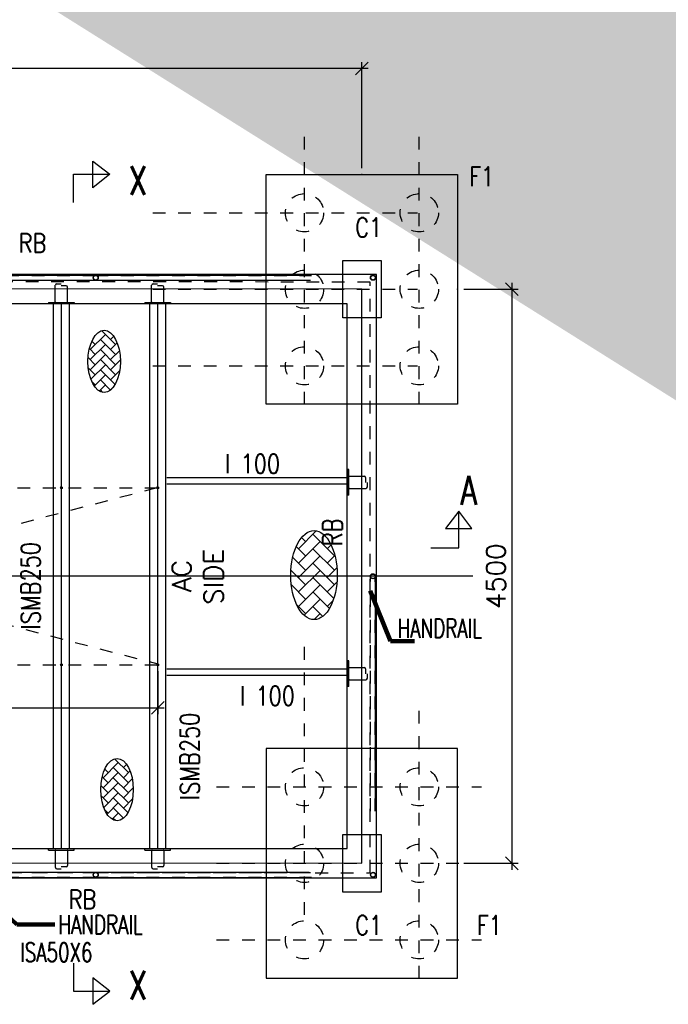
# Model space of a CAD drawing. Header units: inches. Extents: x 727810 to 1461440, y 2714588 to 5435005.
# Tile 16 of 233: x 728333.49 to 728338.58, y 2715591.59 to 2715599.31. Entities that reach past the tile are written whole.
import ezdxf

# ---------------------------------------------------------------- set-up
doc = ezdxf.new("R2010")
doc.units = ezdxf.units.IN
doc.header["$MEASUREMENT"] = 0
doc.linetypes.add('DIVIDEX2', pattern=[2.5, 1, -0.5, 0, -0.5, 0, -0.5])
doc.linetypes.add('HIDDEN', pattern=[0.375, 0.25, -0.125])
doc.layers.add('AM_8', color=1, linetype='Continuous', lineweight=15)
doc.layers.add('DETAILS', color=7, linetype='Continuous')
doc.layers.add('Inverter Room', color=7, linetype='Continuous')
doc.styles.add('RANJAN', font='romans.shx', dxfattribs={"width": 0.75})
doc.styles.add('ROMANS', font='ROMANS.shx', dxfattribs={"height": 10})
doc.dimstyles.new('DIM-', dxfattribs={"dimscale": 0, "dimtxt": 0.15, "dimasz": 0.15, "dimexe": 0, "dimexo": 0, "dimgap": 0.15, "dimtad": 1, "dimdec": 0, "dimlfac": 1000, "dimzin": 0, "dimdsep": 46, "dimtxsty": 'ROMANS', "dimblk": 'OBLIQUE', "dimcen": 0, "dimclrd": 6, "dimclre": 6, "dimclrt": 3, "dimadec": 0, "dimazin": 0, "dimtfac": 1, "dimtdec": 0, "dimtmove": 2, "dimatfit": 3, "dimfxl": 1, "dimtolj": 1, "dimtzin": 0, "dimarcsym": 2})
doc.dimstyles.new('ROMANS$0', dxfattribs={"dimscale": 100, "dimtxt": 100, "dimasz": 1, "dimexe": 0.5, "dimexo": 0.5, "dimgap": 0.5, "dimtad": 1, "dimdec": 0, "dimrnd": 5, "dimdsep": 46, "dimtxsty": 'ROMANS', "dimblk": 'OBLIQUE', "dimcen": 1, "dimdle": 0.5, "dimclrd": 6, "dimclre": 6, "dimclrt": 3, "dimadec": 0, "dimazin": 0, "dimtfac": 1, "dimtdec": 0, "dimtix": 1, "dimtmove": 0, "dimatfit": 3, "dimldrblk": 'OBLIQUE', "dimfxl": 1, "dimtolj": 1, "dimtzin": 0, "dimarcsym": 0})
doc.dimstyles.new('ROMANS$7', dxfattribs={"dimscale": 100, "dimtxt": 2.5, "dimasz": 2, "dimexe": 20, "dimexo": 20, "dimgap": 0.5, "dimtad": 1, "dimdec": 0, "dimrnd": 5, "dimzin": 0, "dimdsep": 46, "dimtxsty": 'ROMANS', "dimcen": 0.09, "dimdle": 20, "dimclrd": 256, "dimclre": 256, "dimclrt": 3, "dimadec": 0, "dimazin": 0, "dimtfac": 20, "dimtdec": 0, "dimtix": 1, "dimtmove": 2, "dimatfit": 3, "dimfxl": 1, "dimtolj": 1, "dimtzin": 0, "dimarcsym": 0})
pattern_1 = [(45, (93632.78671, 50533.36595), (-0.0883883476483, 0.0883883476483), [])]
pattern_2 = [(45, (94387.78671, 50533.36595), (-0.0883883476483, 0.0883883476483), [])]

# ---------------------------------------------------------------- blocks, each defined once
blk = doc.blocks.new('_Oblique')
at = {"color": 0, "linetype": 'ByBlock', "lineweight": -2}
blk.add_line((-0.5, -0.5), (0.5, 0.5), dxfattribs=at)
blk = doc.blocks.new('*D67')
at = {"layer": 'Inverter Room', "color": 6, "lineweight": -2, "ltscale": 0.5, "transparency": 16777216}
for p, q in [((2062211.7, -2317350.2), (2053611.7, -2317350.2)), ((2053661.7, -2318131.5), (2053661.7, -2317300.2)), ((2062161.7, -2318131.5), (2062161.7, -2317300.2))]:
    blk.add_line(p, q, dxfattribs=at)
at = {"layer": 'Inverter Room', "color": 0, "ltscale": 0.5, "transparency": 16777216}
for p in [(2053661.7, -2317350.2), (2053661.7, -2318181.5), (2062161.7, -2318181.5)]:
    blk.add_point(p, dxfattribs=at)
at = {"layer": 'Inverter Room', "color": 6, "lineweight": -2, "ltscale": 0.5, "transparency": 16777216, "xscale": 100, "yscale": 100, "zscale": 100, "rotation": 180}
blk.add_blockref('_Oblique', (2053661.7, -2317350.2), dxfattribs=at)
at = {"layer": 'Inverter Room', "color": 6, "lineweight": -2, "ltscale": 0.5, "transparency": 16777216, "xscale": 100, "yscale": 100, "zscale": 100}
blk.add_blockref('_Oblique', (2062161.7, -2317350.2), dxfattribs=at)
at = {"layer": 'Inverter Room', "color": 3, "ltscale": 0.5, "transparency": 16777216, "insert": (2057911.7, -2317225.2), "char_height": 150, "attachment_point": 5, "style": 'ROMANS'}
blk.add_mtext('\\A1;8500', dxfattribs=at)
blk = doc.blocks.new('*D68')
at = {"layer": 'Inverter Room', "color": 6, "lineweight": -2, "ltscale": 0.5, "transparency": 16777216}
for p, q in [((2063337.6, -2319031.5), (2063337.6, -2323631.5)), ((2062961.7, -2319081.5), (2063387.6, -2319081.5)), ((2062961.7, -2323581.5), (2063387.6, -2323581.5))]:
    blk.add_line(p, q, dxfattribs=at)
at = {"layer": 'Inverter Room', "color": 0, "ltscale": 0.5, "transparency": 16777216}
for p in [(2062911.7, -2319081.5), (2062911.7, -2323581.5), (2063337.6, -2323581.5)]:
    blk.add_point(p, dxfattribs=at)
at = {"layer": 'Inverter Room', "color": 6, "lineweight": -2, "ltscale": 0.5, "transparency": 16777216, "xscale": 100, "yscale": 100, "zscale": 100}
for p, rotation in [((2063337.6, -2319081.5), 90), ((2063337.6, -2323581.5), 270)]:
    blk.add_blockref('_Oblique', p, dxfattribs=dict(at, rotation=rotation))
at = {"layer": 'Inverter Room', "color": 3, "ltscale": 0.5, "transparency": 16777216, "insert": (2063212.6, -2321331.5), "char_height": 150, "attachment_point": 5, "rotation": 90, "style": 'ROMANS'}
blk.add_mtext('\\A1;4500', dxfattribs=at)
blk = doc.blocks.new('*D71')
at = {"layer": 'DETAILS', "color": 6, "lineweight": -2, "ltscale": 0.5, "transparency": 16777216}
for p, q in [((2055261.7, -2322075.5), (2055261.7, -2322411.8)), ((2060561.7, -2322075.5), (2060561.7, -2322411.8)), ((2055211.7, -2322361.8), (2060611.7, -2322361.8))]:
    blk.add_line(p, q, dxfattribs=at)
at = {"layer": 'Inverter Room', "color": 0, "ltscale": 0.5, "transparency": 16777216}
for p in [(2055261.7, -2322025.5), (2060561.7, -2322025.5), (2060561.7, -2322361.8)]:
    blk.add_point(p, dxfattribs=at)
at = {"layer": 'DETAILS', "color": 6, "lineweight": -2, "ltscale": 0.5, "transparency": 16777216, "xscale": 100, "yscale": 100, "zscale": 100, "rotation": 180}
blk.add_blockref('_Oblique', (2055261.7, -2322361.8), dxfattribs=at)
at = {"layer": 'DETAILS', "color": 6, "lineweight": -2, "ltscale": 0.5, "transparency": 16777216, "xscale": 100, "yscale": 100, "zscale": 100}
blk.add_blockref('_Oblique', (2060561.7, -2322361.8), dxfattribs=at)
at = {"layer": 'DETAILS', "color": 3, "ltscale": 0.5, "transparency": 16777216, "insert": (2057911.7, -2322236.8), "char_height": 150, "attachment_point": 5, "style": 'ROMANS', "bg_fill": 3, "box_fill_scale": 1.25, "bg_fill_color": 256, "bg_fill_true_color": 13158600, "bg_fill_transparency": 0}
blk.add_mtext('\\A1;5300', dxfattribs=at)
blk = doc.blocks.new('dshshh')
at = {"layer": 'AM_8', "ltscale": 0.5}
h = blk.add_hatch(dxfattribs=at)
h.set_pattern_fill('AR-HBONE', color=256, scale=14, style=0)
h.set_pattern_definition([(45, (678087.52, -665584.47), (6e-15, 79.1959595), [168, -56]), (135, (678127.12, -665544.87), (6e-15, 79.1959595), [168, -56])])
edge = h.paths.add_edge_path()
edge.add_ellipse((2060141.7, -2319647.1), major_axis=(0, 244), ratio=0.521978, start_angle=191.45916, end_angle=459.29111)
edge.add_ellipse((2060141.7, -2319647.1), major_axis=(0, 244), ratio=0.521978, start_angle=99.29111, end_angle=191.45916)
h = blk.add_hatch(dxfattribs=at)
h.set_pattern_fill('ANSI31', color=256, style=0)
h.set_pattern_definition(pattern_1)
edge = h.paths.add_edge_path()
edge.add_arc((2059806.7, -2320640.3), 7.16, 11.12183, 168.87817, ccw=False)
edge.add_arc((2059806.7, -2320637.5), 7.16, 348.87817, 551.12183)
h = blk.add_hatch(dxfattribs=at)
h.set_pattern_fill('ANSI31', color=256, style=0)
h.set_pattern_definition(pattern_2)
edge = h.paths.add_edge_path()
edge.add_arc((2060561.7, -2320640.3), 7.16, 11.12183, 168.87817, ccw=False)
edge.add_arc((2060561.7, -2320637.5), 7.16, 348.87817, 551.12183)
h = blk.add_hatch(dxfattribs=at)
h.set_pattern_fill('ANSI31', color=256, style=0)
h.set_pattern_definition([(45, (89087.78671, 50533.36595), (-0.0883883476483, 0.0883883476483), [])])
edge = h.paths.add_edge_path()
edge.add_arc((2060561.7, -2320640.3), 7.16, 371.12183, 528.87817)
edge.add_arc((2060561.7, -2320637.5), 7.16, -11.12183, 191.12183, ccw=False)
h = blk.add_hatch(dxfattribs=at)
h.set_pattern_fill('AR-HBONE', color=256, scale=20, style=0)
h.set_pattern_definition([(45, (87423.51, 41624.37), (9e-15, 113.137085), [240, -80]), (135, (87480.08, 41680.94), (9e-15, 113.137085), [240, -80])])
edge = h.paths.add_edge_path()
edge.add_ellipse((2061786.7, -2321322.3), major_axis=(0, 348.6), ratio=0.521978, start_angle=191.45916, end_angle=459.29111)
edge.add_ellipse((2061786.7, -2321322.3), major_axis=(0, 348.6), ratio=0.521978, start_angle=99.29111, end_angle=191.45916)
h = blk.add_hatch(dxfattribs=at)
h.set_pattern_fill('ANSI31', color=256, style=0)
h.set_pattern_definition(pattern_1)
edge = h.paths.add_edge_path()
edge.add_arc((2059806.7, -2322022.7), 7.16, 191.12183, 348.87817)
edge.add_arc((2059806.7, -2322025.5), 7.16, -191.12183, 11.12183, ccw=False)
h = blk.add_hatch(dxfattribs=at)
h.set_pattern_fill('ANSI31', color=256, style=0)
h.set_pattern_definition(pattern_2)
edge = h.paths.add_edge_path()
edge.add_arc((2060561.7, -2322022.7), 7.16, 191.12183, 348.87817)
edge.add_arc((2060561.7, -2322025.5), 7.16, -191.12183, 11.12183, ccw=False)
h = blk.add_hatch(dxfattribs=at)
h.set_pattern_fill('AR-HBONE', color=256, scale=14, style=0)
h.set_pattern_definition([(45, (678188.45, -668940.72), (6e-15, 79.1959595), [168, -56]), (135, (678228.05, -668901.125), (6e-15, 79.1959595), [168, -56])])
edge = h.paths.add_edge_path()
edge.add_ellipse((2060242.7, -2323003.4), major_axis=(0, 244), ratio=0.521978, start_angle=191.45916, end_angle=459.29111)
edge.add_ellipse((2060242.7, -2323003.4), major_axis=(0, 244), ratio=0.521978, start_angle=99.29111, end_angle=191.45916)
at = {"layer": 'DETAILS', "linetype": 'DIVIDEX2', "ltscale": 0.5}
for p, q in [((2061711.7, -2319985.4), (2061711.7, -2317883.4)), ((2062611.7, -2319985.4), (2062611.7, -2317883.4)), ((2060522.3, -2318481.5), (2062598.3, -2318481.5)), ((2060522.3, -2319081.5), (2062598.3, -2319081.5)), ((2060522.3, -2319681.5), (2062598.3, -2319681.5)), ((2061711.7, -2323985.4), (2061711.7, -2321883.4)), ((2062611.7, -2324485.4), (2062611.7, -2322383.4)), ((2061022.3, -2322981.5), (2063098.3, -2322981.5)), ((2061022.3, -2323581.5), (2063098.3, -2323581.5)), ((2061022.3, -2324181.5), (2063098.3, -2324181.5))]:
    blk.add_line(p, q, dxfattribs=at)
at = {"layer": 'DETAILS', "ltscale": 0.5}
for p, q in [((2058575.3, -2318971.1), (2060075.3, -2318971.1)), ((2060075.3, -2318971.1), (2061763.3, -2318971.1)), ((2058575.3, -2319011.1), (2060075.3, -2319011.1)), ((2060075.3, -2319011.1), (2061749.1, -2319011.1)), ((2062046.7, -2320494.4), (2062046.7, -2320694.4)), ((2062268.2, -2323171.9), (2062268.2, -2321331.5)), ((2062046.7, -2321994.4), (2062046.7, -2322194.4)), ((2058575.3, -2323651.9), (2060075.3, -2323651.9)), ((2060075.3, -2323651.9), (2061749.1, -2323651.9)), ((2058575.3, -2323691.9), (2060075.3, -2323691.9)), ((2060075.3, -2323691.9), (2061763.3, -2323691.9))]:
    blk.add_line(p, q, dxfattribs=at)
for centre, radius in [((2060075.3, -2318991.1), 20), ((2062248.2, -2318991.1), 20), ((2062249.1, -2318991.1), 20), ((2059806.7, -2320637.5), 7.16), ((2060561.7, -2320637.5), 7.16), ((2060561.7, -2320637.5), 7.16), ((2062248.2, -2321331.5), 20), ((2059806.7, -2322025.5), 7.16), ((2060561.7, -2322025.5), 7.16), ((2060075.3, -2323671.9), 20), ((2062249.1, -2323671.9), 20)]:
    blk.add_circle(centre, radius, dxfattribs=at)
for centre, start, end in [((2059806.7, -2320640.3), 11.12183, 168.87817), ((2060561.7, -2320640.3), 11.12183, 168.87817), ((2060561.7, -2320640.3), 11.12183, 168.87817), ((2059806.7, -2322022.7), 191.12183, 348.87817), ((2060561.7, -2322022.7), 191.12183, 348.87817)]:
    blk.add_arc(centre, 7.16, start, end, dxfattribs=at)
for centre, major_axis in [((2060141.7, -2319647.1), (0, 244)), ((2061786.7, -2321322.3), (0, 348.6)), ((2060242.7, -2323003.4), (0, 244))]:
    blk.add_ellipse(centre, major_axis=major_axis, ratio=0.521978, dxfattribs=at)
at = {"layer": 'Inverter Room', "color": 8, "linetype": 'HIDDEN', "ltscale": 2}
for p, q in [((2058573.6, -2318973.2), (2060076.9, -2318973.2)), ((2060073.6, -2318973.2), (2061765.5, -2318973.2)), ((2058575.3, -2319009.1), (2060075.3, -2319009.1)), ((2060075.3, -2319009.1), (2061757.8, -2319009.1)), ((2060554.7, -2320638.9), (2055259.9, -2322018.6)), ((2055261.7, -2320637.5), (2060561.7, -2320637.5)), ((2055268.8, -2320638.9), (2060563.5, -2322018.6)), ((2062230.2, -2323171.9), (2062230.2, -2321340.2)), ((2062266.1, -2323173.6), (2062266.1, -2321340.4)), ((2055261.7, -2322025.5), (2060561.7, -2322025.5)), ((2058575.3, -2323653.9), (2060075.3, -2323653.9)), ((2060075.3, -2323653.9), (2061757.8, -2323653.9)), ((2058573.6, -2323689.8), (2060076.9, -2323689.8)), ((2060073.6, -2323689.8), (2061765.5, -2323689.8))]:
    blk.add_line(p, q, dxfattribs=at)
at = {"layer": 'Inverter Room', "color": 2}
for p, q in [((2059759, -2319181.5), (2059759, -2319049.5)), ((2059770.3, -2319038.2), (2059804.1, -2319038.2)), ((2059843.2, -2319053.3), (2059804.6, -2319053.3)), ((2060514, -2319181.5), (2060514, -2319049.5)), ((2060525.3, -2319038.2), (2060559.1, -2319038.2)), ((2060598.2, -2319053.3), (2060559.6, -2319053.3)), ((2059854.5, -2319181.5), (2059854.5, -2319064.5)), ((2060609.5, -2319181.5), (2060609.5, -2319064.5)), ((2059762, -2319184.5), (2059851.5, -2319184.5)), ((2060517, -2319184.5), (2060606.5, -2319184.5)), ((2062058.7, -2320639.1), (2062058.7, -2320549.7)), ((2062061.7, -2320546.7), (2062178.7, -2320546.7)), ((2062190, -2320557.9), (2062190, -2320596.5)), ((2062061.7, -2320642.1), (2062193.8, -2320642.1)), ((2062205, -2320630.9), (2062205, -2320597)), ((2062058.7, -2322139.1), (2062058.7, -2322049.7)), ((2062061.7, -2322046.7), (2062178.7, -2322046.7)), ((2062190, -2322057.9), (2062190, -2322096.5)), ((2062205, -2322130.9), (2062205, -2322097)), ((2062061.7, -2322142.1), (2062193.8, -2322142.1)), ((2059759, -2323481.5), (2059759, -2323613.5)), ((2059762, -2323478.5), (2059851.5, -2323478.5)), ((2059854.5, -2323481.5), (2059854.5, -2323598.5)), ((2060514, -2323481.5), (2060514, -2323613.5)), ((2060517, -2323478.5), (2060606.5, -2323478.5)), ((2060609.5, -2323481.5), (2060609.5, -2323598.5)), ((2059770.3, -2323624.8), (2059804.1, -2323624.8)), ((2059843.2, -2323609.8), (2059804.6, -2323609.8)), ((2060525.3, -2323624.8), (2060559.1, -2323624.8)), ((2060598.2, -2323609.8), (2060559.6, -2323609.8))]:
    blk.add_line(p, q, dxfattribs=at)
at = {"layer": 'Inverter Room', "color": 4, "ltscale": 0.5}
for p, q in [((2059706.7, -2319184.5), (2059706.7, -2319196.5)), ((2059906.7, -2319184.5), (2059906.7, -2319196.5)), ((2060461.7, -2319184.5), (2060461.7, -2319196.5)), ((2060661.7, -2319184.5), (2060661.7, -2319196.5)), ((2062058.7, -2320494.4), (2062046.7, -2320494.4)), ((2060632.2, -2320556.5), (2062046.2, -2320556.5)), ((2060632.2, -2320606.5), (2062046.2, -2320606.5)), ((2062058.7, -2320694.4), (2062046.7, -2320694.4)), ((2062058.7, -2321994.4), (2062046.7, -2321994.4)), ((2062058.7, -2322194.4), (2062046.7, -2322194.4)), ((2059706.7, -2323478.5), (2059706.7, -2323466.5)), ((2059906.7, -2323478.5), (2059906.7, -2323466.5)), ((2060461.7, -2323478.5), (2060461.7, -2323466.5)), ((2060661.7, -2323478.5), (2060661.7, -2323466.5))]:
    blk.add_line(p, q, dxfattribs=at)
at = {"layer": 'Inverter Room', "ltscale": 2}
for p, q in [((2059806.7, -2323466.5), (2059806.7, -2319196.5)), ((2060561.7, -2323466.5), (2060561.7, -2319196.5)), ((2063030.8, -2321331.5), (2052980.6, -2321331.5))]:
    blk.add_line(p, q, dxfattribs=at)
at = {"layer": 'Inverter Room', "color": 4, "linetype": 'Continuous'}
for points in [[(2059901.4, -2318399.9), (2059901.4, -2318179.8), (2060186.8, -2318179.8), (2060053, -2318285.4), (2060053, -2318077.6), (2060186.8, -2318179.8)], [(2062701.9, -2321107.4), (2062921.9, -2321107.4), (2062921.9, -2320822.1), (2062816.3, -2320955.9), (2063024.1, -2320955.9), (2062921.9, -2320822.1)], [(2059901.4, -2324364.5), (2059901.4, -2324584.5), (2060186.8, -2324584.5), (2060053, -2324478.9), (2060053, -2324686.7), (2060186.8, -2324584.5)]]:
    blk.add_lwpolyline(points, dxfattribs=at)
at = {"layer": 'Inverter Room', "color": 4, "ltscale": 0.5}
for points in [[(2062911.7, -2319981.5), (2061411.7, -2319981.5), (2061411.7, -2318181.5), (2062911.7, -2318181.5)], [(2053546.7, -2323696.5), (2062276.7, -2323696.5), (2062276.7, -2318966.5), (2053546.7, -2318966.5)], [(2053776.7, -2323466.5), (2062046.7, -2323466.5), (2062046.7, -2319196.5), (2053776.7, -2319196.5)], [(2062911.7, -2322681.5), (2061411.7, -2322681.5), (2061411.7, -2324481.5), (2062911.7, -2324481.5)]]:
    blk.add_lwpolyline(points, close=True, dxfattribs=at)
at = {"layer": 'Inverter Room', "ltscale": 3}
for points in [[(2062311.7, -2319306.5), (2062011.7, -2319306.5), (2062011.7, -2318856.5), (2062311.7, -2318856.5)], [(2062311.7, -2323806.5), (2062011.7, -2323806.5), (2062011.7, -2323356.5), (2062311.7, -2323356.5)]]:
    blk.add_lwpolyline(points, close=True, dxfattribs=at)
at = {"layer": 'Inverter Room', "color": 8, "linetype": 'HIDDEN', "ltscale": 2}
blk.add_lwpolyline([(2053596.7, -2323646.5), (2062226.7, -2323655.2), (2062226.7, -2319025.2), (2053596.7, -2319016.5)], close=True, dxfattribs=at)
at = {"layer": 'Inverter Room', "ltscale": 2}
blk.add_lwpolyline([(2053661.8, -2323573.8), (2062161.7, -2323581.5), (2062161.7, -2319081.5), (2053661.8, -2319073.8)], close=True, dxfattribs=at)
at = {"layer": 'Inverter Room', "color": 4, "ltscale": 0.5}
for points in [[(2059706.7, -2319184.5), (2059906.7, -2319184.5)], [(2060461.7, -2319184.5), (2060661.7, -2319184.5)], [(2062058.7, -2320694.4), (2062058.7, -2320494.4)], [(2062058.7, -2322194.4), (2062058.7, -2321994.4)], [(2059706.7, -2323478.5), (2059906.7, -2323478.5)], [(2060461.7, -2323478.5), (2060661.7, -2323478.5)]]:
    blk.add_lwpolyline(points, dxfattribs=at)
at = {"layer": 'Inverter Room', "color": 8, "linetype": 'HIDDEN', "ltscale": 2}
for centre, radius in [((2061711.7, -2318481.5), 150), ((2062611.7, -2318481.5), 150), ((2060075.3, -2318991.1), 18), ((2061711.7, -2319081.5), 150), ((2062248.2, -2318991.1), 18), ((2062249.1, -2318991.1), 18), ((2062611.7, -2319081.5), 150), ((2061711.7, -2319681.5), 150), ((2062611.7, -2319681.5), 150), ((2062248.2, -2321331.5), 18), ((2061711.7, -2322981.5), 150), ((2062611.7, -2322981.5), 150), ((2061711.7, -2323581.5), 150), ((2062611.7, -2323581.5), 150), ((2060075.3, -2323671.9), 18), ((2062249.1, -2323671.9), 18), ((2061711.7, -2324181.5), 150), ((2062611.7, -2324181.5), 150)]:
    blk.add_circle(centre, radius, dxfattribs=at)
at = {"layer": 'Inverter Room', "color": 2}
for centre, radius, start, end in [((2059770.3, -2319049.5), 11.2, 90, 180), ((2059843.2, -2319064.5), 11.2, 0, 90), ((2060525.3, -2319049.5), 11.2, 90, 180), ((2060598.2, -2319064.5), 11.2, 0, 90), ((2059762, -2319181.5), 3, 180, 270), ((2059851.5, -2319181.5), 3, 270, 0), ((2060517, -2319181.5), 3, 180, 270), ((2060606.5, -2319181.5), 3, 270, 0), ((2062061.7, -2320549.7), 3, 90, 180), ((2062178.7, -2320557.9), 11.2, 0, 90), ((2062061.7, -2320639.1), 3, 180, 270), ((2062193.8, -2320630.9), 11.2, 270, 0), ((2062061.7, -2322049.7), 3, 90, 180), ((2062178.7, -2322057.9), 11.2, 0, 90), ((2062061.7, -2322139.1), 3, 180, 270), ((2062193.8, -2322130.9), 11.2, 270, 0), ((2059762, -2323481.5), 3, 90, 180), ((2059851.5, -2323481.5), 3, 0, 90), ((2060517, -2323481.5), 3, 90, 180), ((2060606.5, -2323481.5), 3, 0, 90), ((2059843.2, -2323598.5), 11.2, 270, 0), ((2060598.2, -2323598.5), 11.2, 270, 0), ((2059770.3, -2323613.5), 11.2, 180, 270), ((2060525.3, -2323613.5), 11.2, 180, 270)]:
    blk.add_arc(centre, radius, start, end, dxfattribs=at)
at = {"layer": 'DETAILS', "color": 3, "style": 'ROMANS', "width": 0.8}
for s, p in [('RB', (2059471.2, -2318794.3)), ('I 100', (2061088.2, -2320524)), ('I 100', (2061204.7, -2322343.6)), ('RB', (2059862.7, -2323939.2))]:
    blk.add_text(s, height=150, dxfattribs=at).set_placement(p)
for s, p in [('RB', (2062006.4, -2321093.7)), ('ISMB250', (2059640, -2321747.1)), ('ISMB250', (2060887.5, -2323084.9))]:
    blk.add_text(s, height=150, rotation=90, dxfattribs=at).set_placement(p)
at = {"layer": 'Inverter Room', "color": 2, "linetype": 'Continuous', "ltscale": 0.6, "style": 'RANJAN', "width": 0.75}
for s, p in [('X', (2060334.9, -2318340.8)), ('A', (2062934.3, -2320770.1)), ('X', (2060334.9, -2324648.5))]:
    blk.add_text(s, height=225, dxfattribs=at).set_placement(p)
at = {"layer": 'Inverter Room', "color": 3, "linetype": 'Continuous', "style": 'ROMANS', "width": 0.8}
for s, p in [('F1', (2063002.9, -2318271.9)), ('C1', (2062109.2, -2318671.2)), ('C1', (2062109.2, -2324141.8)), ('F1', (2063062.7, -2324141.8))]:
    blk.add_text(s, height=150, dxfattribs=at).set_placement(p)
at = {"layer": 'Inverter Room', "color": 3, "style": 'ROMANS', "width": 0.7}
for s, p in [('HANDRAIL', (2062440.9, -2321814.2)), ('HANDRAIL', (2059782.7, -2324137.3)), ('ISA50X6', (2059483.2, -2324354.2))]:
    blk.add_text(s, height=150, dxfattribs=at).set_placement(p)
at = {"layer": 'Inverter Room', "color": 3, "linetype": 'Continuous', "insert": (2060673.7, -2321627.4), "char_height": 150, "attachment_point": 1, "rotation": 90, "style": 'ROMANS'}
blk.add_mtext_dynamic_manual_height_columns('\\pi173.70351;AC  \\P\\pi73.70351;SIDE', width=597.407, gutter_width=1, heights=[0], dxfattribs=at)
at = {"layer": 'Inverter Room', "ltscale": 0.5}
dim = blk.add_linear_dim(base=(2053661.7, -2317350.2), p1=(2062161.7, -2318181.5), p2=(2053661.7, -2318181.5), dimstyle='ROMANS$0', override={"dimtxt": 150, "dimfxl": 0.75, "dimarcsym": 1}, dxfattribs=at)
dim.commit()
dim.dimension.update_dxf_attribs({"geometry": '*D67', "text_midpoint": (2057911.7, -2317225.2)})
dim = blk.add_linear_dim(base=(2063337.6, -2323581.5), p1=(2062911.7, -2319081.5), p2=(2062911.7, -2323581.5), angle=90, dimstyle='ROMANS$0', override={"dimtxt": 150, "dimfxl": 0.75, "dimarcsym": 1}, dxfattribs=at)
dim.commit()
dim.dimension.update_dxf_attribs({"geometry": '*D68', "text_midpoint": (2063212.6, -2321331.5)})
at = {"layer": 'Inverter Room'}
for points in [[(2062226.6, -2321444.1), (2062386.7, -2321839.4), (2062572.9, -2321839.4)], [(2059030.8, -2323665.4), (2059458, -2324060.6), (2059756, -2324060.6)]]:
    blk.add_leader(points, dimstyle='DIM-', override={"dimscale": 50, "dimtxt": 2.5, "dimasz": 2.3, "dimexe": 1, "dimexo": 1, "dimgap": 0.5, "dimtad": 0, "dimdle": 1, "dimlwd": 65535, "dimlwe": 65535}, dxfattribs=at)
at = {"layer": 'DETAILS', "ltscale": 0.5}
dim = blk.add_linear_dim(base=(2060561.7, -2322361.8), p1=(2055261.7, -2322025.5), p2=(2060561.7, -2322025.5), dimstyle='ROMANS$0', override={"dimtxt": 150, "dimtfill": 1, "dimarcsym": 1}, dxfattribs=at)
dim.commit()
dim.dimension.update_dxf_attribs({"geometry": '*D71', "text_midpoint": (2057911.7, -2322236.8)})
at = {"layer": 'Inverter Room', "color": 4, "ltscale": 0.5}
for p, q in [((2059744.2, -2323466.5), (2059744.2, -2319196.5)), ((2059869.2, -2323466.5), (2059869.2, -2319196.5)), ((2060499.2, -2323466.5), (2060499.2, -2319196.5)), ((2060624.2, -2323466.5), (2060624.2, -2319196.5)), ((2060632.2, -2322056.5), (2062046.2, -2322056.5)), ((2060632.2, -2322106.5), (2062046.2, -2322106.5))]:
    blk.add_line(p, q, dxfattribs=at)
at = {"layer": 'Inverter Room', "ltscale": 2}
for p, q in [((2059806.7, -2323466.5), (2059806.7, -2319196.5)), ((2060561.7, -2323466.5), (2060561.7, -2319196.5))]:
    blk.add_line(p, q, dxfattribs=at)

msp = doc.modelspace()

# ---------------------------------------------------------------- block references
at = {"layer": 'DETAILS', "xscale": 0.000999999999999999, "yscale": 0.000999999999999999, "zscale": 0.000999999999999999}
msp.add_blockref('dshshh', (726274.01523, 2717916.27567, 0.148), dxfattribs=at)

# ---------------------------------------------------------------- next in the draw order: block references
msp.add_blockref('dshshh', (726274.01523, 2717907.97567, 0.148), dxfattribs=at)

# ---------------------------------------------------------------- next in the draw order: leaders
at = {"layer": 'Inverter Room', "ltscale": 0.5}
msp.add_leader([(728344.57696, 2715592.59417, 0.296), (728343.89667, 2715593.19532, 0.296), (728343.51048, 2715593.18976, 0.296)], dimstyle='ROMANS$7', override={"dimtxt": 150, "dimgap": 0.5, "dimtad": 0, "dimtfill": 1, "dimarcsym": 1}, dxfattribs=at)

doc.saveas('drawing.dxf')
